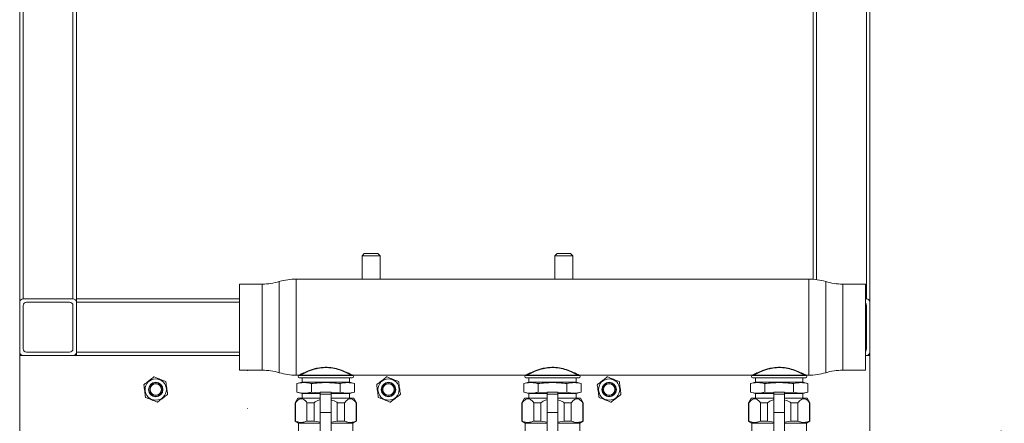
# Model space of a CAD drawing. Header units: millimetres. Extents: x -48 to 74789, y -18557 to 12350.
# Tile 72 of 79: x 67725 to 69896, y -12843 to -11953. Entities that reach past the tile are written whole.
import ezdxf
from ezdxf import colors
from ezdxf.entities.mleader import LeaderData, LeaderLine
from ezdxf.math import Vec2, Vec3

# ---------------------------------------------------------------- set-up
doc = ezdxf.new("R2010")
doc.units = ezdxf.units.MM
doc.layers.add('RR_IWK_opisy_piony', color=7, linetype='Continuous', lineweight=13)
doc.styles.add('Garamond', font='GARA.TTF')

# ---------------------------------------------------------------- blocks, each defined once
blk = doc.blocks.new('_None')

msp = doc.modelspace()

# ---------------------------------------------------------------- linework, layer by layer
at = {"color": 7, "linetype": 'Continuous', "lineweight": 0}
for p, q in [((67725, -14033.5), (67725, -11080.8)), ((67850, -12693.5), (67850, -11080.8)), ((69475, -12525.4), (69475, -11080.8)), ((69600, -14033.5), (69600, -11080.8)), ((68485, -12468.5), (68480, -12473.5)), ((68480, -12473.5), (68480, -12525)), ((68520, -12473.5), (68480, -12473.5)), ((68485, -12468.5), (68515, -12468.5)), ((68520, -12473.5), (68515, -12468.5)), ((68520, -12525), (68520, -12473.5)), ((68910, -12468.5), (68905, -12473.5)), ((68905, -12473.5), (68905, -12525)), ((68945, -12473.5), (68905, -12473.5)), ((68910, -12468.5), (68940, -12468.5)), ((68945, -12473.5), (68940, -12468.5)), ((68945, -12525), (68945, -12473.5)), ((69465, -12525), (68335, -12525)), ((68260, -12536), (68210, -12536)), ((68210, -12536), (68210, -12726)), ((69590, -12536), (69540, -12536)), ((69590, -12536), (69590, -12726)), ((67732.5, -12568.5), (67842.5, -12568.5)), ((67850, -12568.5), (68210, -12568.5)), ((69590, -12568.5), (69592.5, -12568.5)), ((67732.5, -12678.5), (67732.5, -12583.5)), ((67740, -12576), (67835, -12576)), ((67842.5, -12583.5), (67842.5, -12678.5)), ((69592.5, -12583.5), (69592.5, -12678.5)), ((68210, -12693.5), (67725, -12693.5)), ((67835, -12686), (67740, -12686)), ((69600, -12693.5), (69590, -12693.5)), ((68210, -12726), (68260, -12726)), ((68335, -12737), (69465, -12737)), ((68458.5, -12737.5), (68341.5, -12737.5)), ((68458.5, -12742.5), (68341.5, -12742.5)), ((68347.7, -12742.5), (68347.7, -12752.5)), ((68452.3, -12752.5), (68452.3, -12742.5)), ((68958.5, -12737.5), (68841.5, -12737.5)), ((68958.5, -12742.5), (68841.5, -12742.5)), ((68847.7, -12742.5), (68847.7, -12752.5)), ((68952.3, -12752.5), (68952.3, -12742.5)), ((69458.5, -12737.5), (69341.5, -12737.5)), ((69458.5, -12742.5), (69341.5, -12742.5)), ((69347.7, -12742.5), (69347.7, -12752.5)), ((69452.3, -12752.5), (69452.3, -12742.5)), ((69540, -12726), (69590, -12726)), ((68347.7, -12752.5), (68336.5, -12755.5)), ((68336.5, -12774.5), (68336.5, -12755.5)), ((68347.7, -12752.5), (68452.3, -12752.5)), ((68368.2, -12774.5), (68368.2, -12755.5)), ((68431.8, -12774.5), (68431.8, -12755.5)), ((68463.5, -12755.5), (68452.3, -12752.5)), ((68463.5, -12774.5), (68463.5, -12755.5)), ((68847.7, -12752.5), (68836.5, -12755.5)), ((68836.5, -12774.5), (68836.5, -12755.5)), ((68847.7, -12752.5), (68952.3, -12752.5)), ((68868.2, -12774.5), (68868.2, -12755.5)), ((68931.8, -12774.5), (68931.8, -12755.5)), ((68963.5, -12755.5), (68952.3, -12752.5)), ((68963.5, -12774.5), (68963.5, -12755.5)), ((69347.7, -12752.5), (69336.5, -12755.5)), ((69336.5, -12774.5), (69336.5, -12755.5)), ((69347.7, -12752.5), (69452.3, -12752.5)), ((69368.2, -12774.5), (69368.2, -12755.5)), ((69431.8, -12774.5), (69431.8, -12755.5)), ((69463.5, -12755.5), (69452.3, -12752.5)), ((69463.5, -12774.5), (69463.5, -12755.5)), ((68338.3, -12787.5), (68332.5, -12797.5)), ((68336.5, -12774.5), (68347.7, -12777.5)), ((68338.3, -12787.5), (68388, -12787.5)), ((68347.7, -12777.5), (68347.7, -12787.5)), ((68347.7, -12777.5), (68388, -12777.5)), ((68368.2, -12774.5), (68388, -12775.9)), ((68412, -12774), (68388, -12774)), ((68388, -12866.5), (68388, -12774)), ((68412, -12779), (68388, -12779)), ((68412, -12866.5), (68412, -12774)), ((68412, -12775.9), (68431.8, -12774.5)), ((68412, -12777.5), (68452.3, -12777.5)), ((68412, -12787.5), (68461.7, -12787.5)), ((68452.3, -12777.5), (68463.5, -12774.5)), ((68452.3, -12787.5), (68452.3, -12777.5)), ((68467.5, -12797.5), (68461.7, -12787.5)), ((68838.3, -12787.5), (68832.5, -12797.5)), ((68836.5, -12774.5), (68847.7, -12777.5)), ((68838.3, -12787.5), (68888, -12787.5)), ((68847.7, -12777.5), (68847.7, -12787.5)), ((68847.7, -12777.5), (68888, -12777.5)), ((68868.2, -12774.5), (68888, -12775.9)), ((68912, -12774), (68888, -12774)), ((68888, -12866.5), (68888, -12774)), ((68912, -12779), (68888, -12779)), ((68912, -12866.5), (68912, -12774)), ((68912, -12775.9), (68931.8, -12774.5)), ((68912, -12777.5), (68952.3, -12777.5)), ((68912, -12787.5), (68961.7, -12787.5)), ((68952.3, -12777.5), (68963.5, -12774.5)), ((68952.3, -12787.5), (68952.3, -12777.5)), ((68967.5, -12797.5), (68961.7, -12787.5)), ((69338.3, -12787.5), (69332.5, -12797.5)), ((69336.5, -12774.5), (69347.7, -12777.5)), ((69338.3, -12787.5), (69388, -12787.5)), ((69347.7, -12777.5), (69347.7, -12787.5)), ((69347.7, -12777.5), (69388, -12777.5)), ((69368.2, -12774.5), (69388, -12775.9)), ((69412, -12774), (69388, -12774)), ((69388, -12866.5), (69388, -12774)), ((69412, -12779), (69388, -12779)), ((69412, -12866.5), (69412, -12774)), ((69412, -12775.9), (69431.8, -12774.5)), ((69412, -12777.5), (69452.3, -12777.5)), ((69412, -12787.5), (69461.7, -12787.5)), ((69452.3, -12777.5), (69463.5, -12774.5)), ((69452.3, -12787.5), (69452.3, -12777.5)), ((69467.5, -12797.5), (69461.7, -12787.5)), ((68332.5, -12797.5), (68332.5, -12838.2)), ((68333.1, -12797.5), (68332.5, -12797.5)), ((68333.1, -12797.5), (68333.1, -12838.2)), ((68374.5, -12797.5), (68358.6, -12797.5)), ((68358.6, -12838.2), (68358.6, -12797.5)), ((68374.5, -12797.5), (68374.5, -12838.2)), ((68441.4, -12797.5), (68425.5, -12797.5)), ((68425.5, -12838.2), (68425.5, -12797.5)), ((68441.4, -12797.5), (68441.4, -12838.2)), ((68467.5, -12797.5), (68466.9, -12797.5)), ((68466.9, -12838.2), (68466.9, -12797.5)), ((68467.5, -12838.2), (68467.5, -12797.5)), ((68832.5, -12797.5), (68832.5, -12838.2)), ((68833.1, -12797.5), (68832.5, -12797.5)), ((68833.1, -12797.5), (68833.1, -12838.2)), ((68874.5, -12797.5), (68858.6, -12797.5)), ((68858.6, -12838.2), (68858.6, -12797.5)), ((68874.5, -12797.5), (68874.5, -12838.2)), ((68925.5, -12838.2), (68925.5, -12797.5)), ((68941.4, -12797.5), (68925.5, -12797.5)), ((68941.4, -12797.5), (68941.4, -12838.2)), ((68967.5, -12797.5), (68966.9, -12797.5)), ((68966.9, -12838.2), (68966.9, -12797.5)), ((68967.5, -12838.2), (68967.5, -12797.5)), ((69332.5, -12797.5), (69332.5, -12838.2)), ((69333.1, -12797.5), (69332.5, -12797.5)), ((69333.1, -12797.5), (69333.1, -12838.2)), ((69374.5, -12797.5), (69358.6, -12797.5)), ((69358.6, -12838.2), (69358.6, -12797.5)), ((69374.5, -12797.5), (69374.5, -12838.2)), ((69441.4, -12797.5), (69425.5, -12797.5)), ((69425.5, -12838.2), (69425.5, -12797.5)), ((69441.4, -12797.5), (69441.4, -12838.2)), ((69467.5, -12797.5), (69466.9, -12797.5)), ((69466.9, -12838.2), (69466.9, -12797.5)), ((69467.5, -12838.2), (69467.5, -12797.5)), ((68412, -12819), (68388, -12819)), ((68912, -12819), (68888, -12819)), ((69412, -12819), (69388, -12819)), ((68332.5, -12838.2), (68340, -12842.5)), ((68332.5, -12838.2), (68333.1, -12838.2)), ((68340, -12842.5), (68340, -12859.6)), ((68340, -12842.5), (68388, -12842.5)), ((68358.6, -12838.2), (68374.5, -12838.2)), ((68388, -12840.3), (68374.5, -12838.2)), ((68425.5, -12838.2), (68412, -12840.2)), ((68412, -12842.5), (68460, -12842.5)), ((68425.5, -12838.2), (68441.4, -12838.2)), ((68460, -12842.5), (68467.5, -12838.2)), ((68460, -12859.6), (68460, -12842.5)), ((68466.9, -12838.2), (68467.5, -12838.2)), ((68832.5, -12838.2), (68840, -12842.5)), ((68832.5, -12838.2), (68833.1, -12838.2)), ((68840, -12842.5), (68840, -12859.6)), ((68840, -12842.5), (68888, -12842.5)), ((68858.6, -12838.2), (68874.5, -12838.2)), ((68888, -12840.3), (68874.5, -12838.2)), ((68925.5, -12838.2), (68912, -12840.2)), ((68912, -12842.5), (68960, -12842.5)), ((68925.5, -12838.2), (68941.4, -12838.2)), ((68960, -12842.5), (68967.5, -12838.2)), ((68960, -12859.6), (68960, -12842.5)), ((68966.9, -12838.2), (68967.5, -12838.2)), ((69332.5, -12838.2), (69340, -12842.5)), ((69332.5, -12838.2), (69333.1, -12838.2)), ((69340, -12842.5), (69340, -12859.6)), ((69340, -12842.5), (69388, -12842.5)), ((69358.6, -12838.2), (69374.5, -12838.2)), ((69388, -12840.3), (69374.5, -12838.2)), ((69425.5, -12838.2), (69412, -12840.2)), ((69412, -12842.5), (69460, -12842.5)), ((69425.5, -12838.2), (69441.4, -12838.2)), ((69460, -12842.5), (69467.5, -12838.2)), ((69460, -12859.6), (69460, -12842.5)), ((69466.9, -12838.2), (69467.5, -12838.2))]:
    msp.add_line(p, q, dxfattribs=at)
at = {"color": 8, "linetype": 'Continuous', "lineweight": 0}
for p, q in [((67732.5, -12568.5), (67732.5, -11119.1)), ((67842.5, -12568.5), (67842.5, -11119.1)), ((69482.5, -12526.2), (69482.5, -11119.1)), ((69592.5, -12568.5), (69592.5, -11119.1)), ((68335, -12525), (68335, -12737)), ((69465, -12525), (69465, -12737)), ((68260, -12536), (68260, -12726)), ((68297.5, -12530.5), (68297.5, -12731.5)), ((69502.5, -12530.5), (69502.5, -12731.5)), ((69540, -12536), (69540, -12726)), ((67850, -12576), (68210, -12576)), ((67850, -12686), (68210, -12686))]:
    msp.add_line(p, q, dxfattribs=at)
at = {"color": 7, "linetype": 'Continuous', "lineweight": 0}
for centre, radius in [((68025, -12768.5), 23.5), ((68538.4, -12768.5), 23.5), ((69025, -12768.5), 23.5), ((68025, -12768.5), 16), ((68025, -12768.5), 15), ((68025, -12768.5), 12.5), ((68538.4, -12768.5), 16), ((68538.4, -12768.5), 15), ((68538.4, -12768.5), 12.5), ((69025, -12768.5), 16), ((69025, -12768.5), 15), ((69025, -12768.5), 12.5)]:
    msp.add_circle(centre, radius, dxfattribs=at)
for centre, radius, start, end in [((68335, -12655.6), 130.6, 90, 106.6878), ((69465, -12655.6), 130.6, 73.3122, 90), ((68260, -12405.4), 130.6, 270, 286.6878), ((69540, -12405.4), 130.6, 253.3122, 270), ((67732.5, -12576), 7.5, 90, 180), ((67842.5, -12576), 7.5, 0, 90), ((69592.5, -12576), 7.5, 0, 90), ((67740, -12583.5), 7.5, 90, 180), ((67835, -12583.5), 7.5, 0, 90), ((69585, -12583.5), 7.5, 0, 48.1897), ((67740, -12678.5), 7.5, 180, 270), ((67835, -12678.5), 7.5, 270, 0), ((69585, -12678.5), 7.5, 311.8103, 0), ((67732.5, -12686), 7.5, 180, 270), ((67842.5, -12686), 7.5, 270, 0), ((69592.5, -12686), 7.5, 270, 0), ((68227, -12727.2), 0.5, 0, 90), ((68260, -12856.6), 130.6, 73.3122, 90), ((68335, -12606.4), 130.6, 253.3122, 270), ((68341.5, -12740), 2.5, 90, 270), ((68341.5, -12737), 0.5, 270, 0), ((68342.8, -12737), 1.02, 1.604, 87.1252), ((68457.2, -12737), 1.02, 92.8748, 178.396), ((68458.5, -12737), 0.5, 180, 270), ((68458.5, -12740), 2.5, 270, 90), ((68841.5, -12740), 2.5, 90, 270), ((68841.5, -12737), 0.5, 270, 0), ((68842.8, -12737), 1.02, 1.604, 87.1252), ((68957.2, -12737), 1.02, 92.8748, 178.396), ((68958.5, -12737), 0.5, 180, 270), ((68958.5, -12740), 2.5, 270, 90), ((69341.5, -12740), 2.5, 90, 270), ((69341.5, -12737), 0.5, 270, 0), ((69342.8, -12737), 1.02, 1.604, 87.1252), ((69457.2, -12737), 1.02, 92.8748, 178.396), ((69458.5, -12737), 0.5, 180, 270), ((69458.5, -12740), 2.5, 270, 90), ((69465, -12606.4), 130.6, 270, 286.6878), ((69540, -12856.6), 130.6, 90, 106.6878), ((68227, -12810.2), 0.5, 270, 0)]:
    msp.add_arc(centre, radius, start, end, dxfattribs=at)
for points, knots in [([(68342.8, -12736), (68343.8, -12735.5), (68345.8, -12734.4), (68352.1, -12731.3), (68360.9, -12727.3), (68372, -12723.5), (68383.6, -12720.6), (68398.5, -12718.9), (68415.7, -12720.3), (68431.8, -12724.5), (68443.4, -12729.2), (68451.1, -12732.8), (68455, -12734.9), (68456.6, -12735.7), (68457.2, -12736)], [0, 0, 0, 0, 0.062291, 0.124625, 0.248662, 0.315992, 0.383269, 0.49106, 0.599025, 0.705339, 0.826583, 0.893997, 0.961361, 1, 1, 1, 1]), ([(68456.2, -12737), (68455.6, -12736.7), (68454.1, -12735.9), (68450.2, -12733.8), (68442.7, -12730.1), (68431.3, -12725.4), (68415.5, -12721.1), (68398.6, -12719.7), (68383.8, -12721.4), (68372.5, -12724.4), (68361.6, -12728.2), (68352.9, -12732.2), (68346.7, -12735.4), (68344.8, -12736.5), (68343.8, -12737)], [0, 0, 0, 0, 0.038797, 0.106374, 0.174002, 0.295347, 0.401426, 0.508893, 0.616216, 0.683403, 0.750649, 0.874916, 0.937479, 1, 1, 1, 1]), ([(68842.8, -12736), (68843.8, -12735.5), (68845.8, -12734.4), (68852.1, -12731.3), (68860.9, -12727.3), (68872, -12723.5), (68883.6, -12720.6), (68898.5, -12718.9), (68915.7, -12720.3), (68931.8, -12724.5), (68943.4, -12729.2), (68951.1, -12732.8), (68955, -12734.9), (68956.6, -12735.7), (68957.2, -12736)], [0, 0, 0, 0, 0.062291, 0.124625, 0.248662, 0.315992, 0.383269, 0.49106, 0.599025, 0.705339, 0.826583, 0.893997, 0.961361, 1, 1, 1, 1]), ([(68956.2, -12737), (68955.6, -12736.7), (68954.1, -12735.9), (68950.2, -12733.8), (68942.7, -12730.1), (68931.3, -12725.4), (68915.5, -12721.1), (68898.6, -12719.7), (68883.8, -12721.4), (68872.5, -12724.4), (68861.6, -12728.2), (68852.9, -12732.2), (68846.7, -12735.4), (68844.8, -12736.5), (68843.8, -12737)], [0, 0, 0, 0, 0.038797, 0.106374, 0.174002, 0.295347, 0.401426, 0.508893, 0.616216, 0.683403, 0.750649, 0.874916, 0.937479, 1, 1, 1, 1]), ([(69342.8, -12736), (69343.8, -12735.5), (69345.8, -12734.4), (69352.1, -12731.3), (69360.9, -12727.3), (69372, -12723.5), (69383.6, -12720.6), (69398.5, -12718.9), (69415.7, -12720.3), (69431.8, -12724.5), (69443.4, -12729.2), (69451.1, -12732.8), (69455, -12734.9), (69456.6, -12735.7), (69457.2, -12736)], [0, 0, 0, 0, 0.062291, 0.124625, 0.248662, 0.315992, 0.383269, 0.49106, 0.599025, 0.705339, 0.826583, 0.893997, 0.961361, 1, 1, 1, 1]), ([(69456.2, -12737), (69455.6, -12736.7), (69454.1, -12735.9), (69450.2, -12733.8), (69442.7, -12730.1), (69431.3, -12725.4), (69415.5, -12721.1), (69398.6, -12719.7), (69383.8, -12721.4), (69372.5, -12724.4), (69361.6, -12728.2), (69352.9, -12732.2), (69346.7, -12735.4), (69344.8, -12736.5), (69343.8, -12737)], [0, 0, 0, 0, 0.038797, 0.106374, 0.174002, 0.295347, 0.401426, 0.508893, 0.616216, 0.683403, 0.750649, 0.874916, 0.937479, 1, 1, 1, 1]), ([(67999.3, -12757.3), (68000.2, -12756.7), (68007.3, -12751.2), (68014.5, -12745.6), (68020.8, -12740.8)], [0, 0, 0, 0, 0.126443, 1, 1, 1, 1]), ([(68021.8, -12740.7), (68021.7, -12740.6), (68021.5, -12740.6), (68021.2, -12740.6), (68020.9, -12740.7), (68020.8, -12740.8), (68020.8, -12740.8)], [0, 0, 0, 0, 0.312483, 0.626203, 0.93738, 1, 1, 1, 1]), ([(68021.8, -12740.7), (68025.9, -12742.4), (68034.3, -12745.8), (68042.7, -12749.3), (68046.9, -12751)], [0, 0, 0, 0, 0.495528, 1, 1, 1, 1]), ([(68342, -12737), (68342, -12737), (68341.8, -12737), (68341.6, -12736.9), (68341.9, -12736.5), (68342.6, -12736.1), (68342.8, -12736)], [0, 0, 0, 0, 0.0099814, 0.3296193, 0.7870327, 1, 1, 1, 1]), ([(68457.2, -12736), (68457.4, -12736.1), (68458.1, -12736.5), (68458.4, -12736.9), (68458.2, -12737), (68458, -12737), (68458, -12737)], [0, 0, 0, 0, 0.212967, 0.670381, 0.990019, 1, 1, 1, 1]), ([(68512.7, -12757.3), (68513.6, -12756.7), (68520.8, -12751.2), (68528, -12745.6), (68534.2, -12740.8)], [0, 0, 0, 0, 0.126443, 1, 1, 1, 1]), ([(68535.2, -12740.7), (68535.1, -12740.6), (68534.9, -12740.6), (68534.6, -12740.6), (68534.4, -12740.7), (68534.3, -12740.8), (68534.2, -12740.8)], [0, 0, 0, 0, 0.312483, 0.626203, 0.93738, 1, 1, 1, 1]), ([(68535.2, -12740.7), (68539.4, -12742.4), (68547.7, -12745.8), (68556.1, -12749.3), (68560.3, -12751)], [0, 0, 0, 0, 0.495528, 1, 1, 1, 1]), ([(68842, -12737), (68842, -12737), (68841.8, -12737), (68841.6, -12736.9), (68841.9, -12736.5), (68842.6, -12736.1), (68842.8, -12736)], [0, 0, 0, 0, 0.0099814, 0.3296193, 0.7870327, 1, 1, 1, 1]), ([(68957.2, -12736), (68957.4, -12736.1), (68958.1, -12736.5), (68958.4, -12736.9), (68958.2, -12737), (68958, -12737), (68958, -12737)], [0, 0, 0, 0, 0.212967, 0.670381, 0.990019, 1, 1, 1, 1]), ([(68999.3, -12757.3), (69000.2, -12756.7), (69007.3, -12751.2), (69014.5, -12745.6), (69020.8, -12740.8)], [0, 0, 0, 0, 0.126443, 1, 1, 1, 1]), ([(69021.8, -12740.7), (69021.7, -12740.6), (69021.5, -12740.6), (69021.2, -12740.6), (69020.9, -12740.7), (69020.8, -12740.8), (69020.8, -12740.8)], [0, 0, 0, 0, 0.312483, 0.626203, 0.93738, 1, 1, 1, 1]), ([(69021.8, -12740.7), (69025.9, -12742.4), (69034.3, -12745.8), (69042.7, -12749.3), (69046.9, -12751)], [0, 0, 0, 0, 0.495528, 1, 1, 1, 1]), ([(69342, -12737), (69342, -12737), (69341.8, -12737), (69341.6, -12736.9), (69341.9, -12736.5), (69342.6, -12736.1), (69342.8, -12736)], [0, 0, 0, 0, 0.009981, 0.329619, 0.787033, 1, 1, 1, 1]), ([(69457.2, -12736), (69457.4, -12736.1), (69458.1, -12736.5), (69458.4, -12736.9), (69458.2, -12737), (69458, -12737), (69458, -12737)], [0, 0, 0, 0, 0.212967, 0.670381, 0.990019, 1, 1, 1, 1]), ([(67999.3, -12757.3), (67999.2, -12757.4), (67999.1, -12757.6), (67998.9, -12757.9), (67998.9, -12758.1), (67998.9, -12758.2), (67998.9, -12758.3)], [0, 0, 0, 0, 0.312628, 0.626346, 0.937524, 1, 1, 1, 1]), ([(68002.5, -12785.2), (68001.9, -12780.7), (68000.7, -12771.8), (67999.5, -12762.8), (67998.9, -12758.3)], [0, 0, 0, 0, 0.495528, 1, 1, 1, 1]), ([(68047.5, -12751.8), (68047.5, -12751.7), (68047.4, -12751.5), (68047.2, -12751.2), (68047, -12751.1), (68046.9, -12751), (68046.9, -12751)], [0, 0, 0, 0, 0.312482, 0.626202, 0.9373793, 1, 1, 1, 1]), ([(68047.5, -12751.8), (68048.1, -12756.2), (68049.3, -12765.2), (68050.5, -12774.2), (68051.1, -12778.7)], [0, 0, 0, 0, 0.495528, 1, 1, 1, 1]), ([(68368.2, -12755.5), (68366.9, -12755.2), (68361, -12753.7), (68350.4, -12752.5), (68341.1, -12754.5), (68336.5, -12755.5)], [0, 0, 0, 0, 0.126471, 0.559821, 1, 1, 1, 1]), ([(68431.8, -12755.5), (68421.3, -12754.4), (68400.1, -12752.1), (68378.9, -12754.4), (68368.2, -12755.5)], [0, 0, 0, 0, 0.4952157, 1, 1, 1, 1]), ([(68463.5, -12755.5), (68458.3, -12754.4), (68447.7, -12752.1), (68437.1, -12754.4), (68431.8, -12755.5)], [0, 0, 0, 0, 0.495216, 1, 1, 1, 1]), ([(68512.7, -12757.3), (68512.7, -12757.4), (68512.5, -12757.6), (68512.4, -12757.9), (68512.3, -12758.1), (68512.3, -12758.2), (68512.4, -12758.3)], [0, 0, 0, 0, 0.312628, 0.626346, 0.937524, 1, 1, 1, 1]), ([(68515.9, -12785.2), (68515.3, -12780.7), (68514.1, -12771.8), (68513, -12762.8), (68512.4, -12758.3)], [0, 0, 0, 0, 0.495528, 1, 1, 1, 1]), ([(68560.9, -12751.8), (68560.9, -12751.7), (68560.8, -12751.5), (68560.6, -12751.2), (68560.5, -12751.1), (68560.3, -12751), (68560.3, -12751)], [0, 0, 0, 0, 0.312482, 0.626202, 0.937379, 1, 1, 1, 1]), ([(68560.9, -12751.8), (68561.5, -12756.2), (68562.7, -12765.2), (68563.9, -12774.2), (68564.5, -12778.7)], [0, 0, 0, 0, 0.495528, 1, 1, 1, 1]), ([(68868.2, -12755.5), (68866.9, -12755.2), (68861, -12753.7), (68850.4, -12752.5), (68841.1, -12754.5), (68836.5, -12755.5)], [0, 0, 0, 0, 0.126471, 0.559821, 1, 1, 1, 1]), ([(68931.8, -12755.5), (68921.3, -12754.4), (68900.1, -12752.1), (68878.9, -12754.4), (68868.2, -12755.5)], [0, 0, 0, 0, 0.495216, 1, 1, 1, 1]), ([(68963.5, -12755.5), (68958.3, -12754.4), (68947.7, -12752.1), (68937.1, -12754.4), (68931.8, -12755.5)], [0, 0, 0, 0, 0.495216, 1, 1, 1, 1]), ([(68999.3, -12757.3), (68999.2, -12757.4), (68999.1, -12757.6), (68998.9, -12757.9), (68998.9, -12758.1), (68998.9, -12758.2), (68998.9, -12758.3)], [0, 0, 0, 0, 0.312628, 0.626346, 0.937524, 1, 1, 1, 1]), ([(69002.5, -12785.2), (69001.9, -12780.7), (69000.7, -12771.8), (68999.5, -12762.8), (68998.9, -12758.3)], [0, 0, 0, 0, 0.495528, 1, 1, 1, 1]), ([(69047.5, -12751.8), (69047.5, -12751.7), (69047.4, -12751.5), (69047.2, -12751.2), (69047, -12751.1), (69046.9, -12751), (69046.9, -12751)], [0, 0, 0, 0, 0.312482, 0.626202, 0.937379, 1, 1, 1, 1]), ([(69047.5, -12751.8), (69048.1, -12756.2), (69049.3, -12765.2), (69050.5, -12774.2), (69051.1, -12778.7)], [0, 0, 0, 0, 0.495528, 1, 1, 1, 1]), ([(69368.2, -12755.5), (69366.9, -12755.2), (69361, -12753.7), (69350.4, -12752.5), (69341.1, -12754.5), (69336.5, -12755.5)], [0, 0, 0, 0, 0.126471, 0.559821, 1, 1, 1, 1]), ([(69431.8, -12755.5), (69421.3, -12754.4), (69400.1, -12752.1), (69378.9, -12754.4), (69368.2, -12755.5)], [0, 0, 0, 0, 0.495216, 1, 1, 1, 1]), ([(69463.5, -12755.5), (69458.3, -12754.4), (69447.7, -12752.1), (69437.1, -12754.4), (69431.8, -12755.5)], [0, 0, 0, 0, 0.495216, 1, 1, 1, 1]), ([(68002.5, -12785.2), (68002.5, -12785.3), (68002.6, -12785.5), (68002.8, -12785.8), (68003, -12785.9), (68003.1, -12786), (68003.1, -12786)], [0, 0, 0, 0, 0.312482, 0.626202, 0.937379, 1, 1, 1, 1]), ([(68028.2, -12796.3), (68024.1, -12794.6), (68015.7, -12791.2), (68007.3, -12787.7), (68003.1, -12786)], [0, 0, 0, 0, 0.4955279, 1, 1, 1, 1]), ([(68050.7, -12779.6), (68044.4, -12784.5), (68037.2, -12790), (68030.1, -12795.5), (68029.2, -12796.2)], [0, 0, 0, 0, 0.873557, 1, 1, 1, 1]), ([(68050.7, -12779.6), (68050.8, -12779.6), (68050.9, -12779.4), (68051.1, -12779.1), (68051.1, -12778.9), (68051.1, -12778.7), (68051.1, -12778.7)], [0, 0, 0, 0, 0.312628, 0.626346, 0.937524, 1, 1, 1, 1]), ([(68333.1, -12797.5), (68335.6, -12794.7), (68339.9, -12789.8), (68347, -12788.2), (68353.2, -12791.1), (68356.8, -12795.4), (68358.6, -12797.5)], [0, 0, 0, 0, 0.307401, 0.5392, 0.770994, 1, 1, 1, 1]), ([(68336.5, -12774.5), (68341.1, -12775.5), (68350.3, -12777.5), (68360.9, -12776.3), (68366.9, -12774.8), (68368.2, -12774.5)], [0, 0, 0, 0, 0.433559, 0.873529, 1, 1, 1, 1]), ([(68431.8, -12774.5), (68437, -12775.6), (68447.6, -12777.9), (68458.2, -12775.6), (68463.5, -12774.5)], [0, 0, 0, 0, 0.4952157, 1, 1, 1, 1]), ([(68441.4, -12797.5), (68443.8, -12794.7), (68448.1, -12789.8), (68455.2, -12788.2), (68461.5, -12791.1), (68465.1, -12795.4), (68466.9, -12797.5)], [0, 0, 0, 0, 0.307401, 0.5392, 0.770994, 1, 1, 1, 1]), ([(68515.9, -12785.2), (68516, -12785.3), (68516, -12785.5), (68516.2, -12785.8), (68516.4, -12785.9), (68516.5, -12786), (68516.5, -12786)], [0, 0, 0, 0, 0.312482, 0.626202, 0.9373793, 1, 1, 1, 1]), ([(68541.6, -12796.3), (68537.5, -12794.6), (68529.1, -12791.2), (68520.8, -12787.7), (68516.5, -12786)], [0, 0, 0, 0, 0.4955279, 1, 1, 1, 1]), ([(68564.1, -12779.6), (68557.8, -12784.5), (68550.6, -12790), (68543.5, -12795.5), (68542.6, -12796.2)], [0, 0, 0, 0, 0.873557, 1, 1, 1, 1]), ([(68564.1, -12779.6), (68564.2, -12779.6), (68564.4, -12779.4), (68564.5, -12779.1), (68564.5, -12778.9), (68564.5, -12778.7), (68564.5, -12778.7)], [0, 0, 0, 0, 0.312628, 0.626346, 0.937524, 1, 1, 1, 1]), ([(68833.1, -12797.5), (68835.6, -12794.7), (68839.9, -12789.8), (68847, -12788.2), (68853.2, -12791.1), (68856.8, -12795.4), (68858.6, -12797.5)], [0, 0, 0, 0, 0.307401, 0.5392, 0.770994, 1, 1, 1, 1]), ([(68836.5, -12774.5), (68841.1, -12775.5), (68850.3, -12777.5), (68860.9, -12776.3), (68866.9, -12774.8), (68868.2, -12774.5)], [0, 0, 0, 0, 0.433559, 0.873529, 1, 1, 1, 1]), ([(68931.8, -12774.5), (68937, -12775.6), (68947.6, -12777.9), (68958.2, -12775.6), (68963.5, -12774.5)], [0, 0, 0, 0, 0.4952157, 1, 1, 1, 1]), ([(68941.4, -12797.5), (68943.8, -12794.7), (68948.1, -12789.8), (68955.2, -12788.2), (68961.5, -12791.1), (68965.1, -12795.4), (68966.9, -12797.5)], [0, 0, 0, 0, 0.307401, 0.5392, 0.770994, 1, 1, 1, 1]), ([(69002.5, -12785.2), (69002.5, -12785.3), (69002.6, -12785.5), (69002.8, -12785.8), (69003, -12785.9), (69003.1, -12786), (69003.1, -12786)], [0, 0, 0, 0, 0.312482, 0.626202, 0.9373793, 1, 1, 1, 1]), ([(69028.2, -12796.3), (69024.1, -12794.6), (69015.7, -12791.2), (69007.3, -12787.7), (69003.1, -12786)], [0, 0, 0, 0, 0.4955279, 1, 1, 1, 1]), ([(69050.7, -12779.6), (69044.4, -12784.5), (69037.2, -12790), (69030.1, -12795.5), (69029.2, -12796.2)], [0, 0, 0, 0, 0.873557, 1, 1, 1, 1]), ([(69050.7, -12779.6), (69050.8, -12779.6), (69050.9, -12779.4), (69051.1, -12779.1), (69051.1, -12778.9), (69051.1, -12778.7), (69051.1, -12778.7)], [0, 0, 0, 0, 0.312628, 0.626346, 0.937524, 1, 1, 1, 1]), ([(69333.1, -12797.5), (69335.6, -12794.7), (69339.9, -12789.8), (69347, -12788.2), (69353.2, -12791.1), (69356.8, -12795.4), (69358.6, -12797.5)], [0, 0, 0, 0, 0.307401, 0.5392, 0.770994, 1, 1, 1, 1]), ([(69336.5, -12774.5), (69341.1, -12775.5), (69350.3, -12777.5), (69360.9, -12776.3), (69366.9, -12774.8), (69368.2, -12774.5)], [0, 0, 0, 0, 0.433559, 0.873529, 1, 1, 1, 1]), ([(69431.8, -12774.5), (69437, -12775.6), (69447.6, -12777.9), (69458.2, -12775.6), (69463.5, -12774.5)], [0, 0, 0, 0, 0.4952157, 1, 1, 1, 1]), ([(69441.4, -12797.5), (69443.8, -12794.7), (69448.1, -12789.8), (69455.2, -12788.2), (69461.5, -12791.1), (69465.1, -12795.4), (69466.9, -12797.5)], [0, 0, 0, 0, 0.307401, 0.5392, 0.770994, 1, 1, 1, 1]), ([(68028.2, -12796.3), (68028.3, -12796.3), (68028.5, -12796.4), (68028.8, -12796.4), (68029.1, -12796.3), (68029.2, -12796.2), (68029.2, -12796.2)], [0, 0, 0, 0, 0.3124827, 0.6262027, 0.9373801, 1, 1, 1, 1]), ([(68374.5, -12797.5), (68377.8, -12795.3), (68382.1, -12792.5), (68387, -12791.4), (68388, -12791.2)], [0, 0, 0, 0, 0.786595, 1, 1, 1, 1]), ([(68412, -12791.2), (68416.2, -12792.7), (68420.9, -12794.5), (68425.1, -12797.2), (68425.5, -12797.5)], [0, 0, 0, 0, 0.896416, 1, 1, 1, 1]), ([(68541.6, -12796.3), (68541.7, -12796.3), (68541.9, -12796.4), (68542.3, -12796.4), (68542.5, -12796.3), (68542.6, -12796.2), (68542.6, -12796.2)], [0, 0, 0, 0, 0.312483, 0.626203, 0.93738, 1, 1, 1, 1]), ([(68874.5, -12797.5), (68877.8, -12795.3), (68882.1, -12792.5), (68887, -12791.4), (68888, -12791.2)], [0, 0, 0, 0, 0.786595, 1, 1, 1, 1]), ([(68912, -12791.2), (68916.2, -12792.7), (68920.9, -12794.5), (68925.1, -12797.2), (68925.5, -12797.5)], [0, 0, 0, 0, 0.896416, 1, 1, 1, 1]), ([(69028.2, -12796.3), (69028.3, -12796.3), (69028.5, -12796.4), (69028.8, -12796.4), (69029.1, -12796.3), (69029.2, -12796.2), (69029.2, -12796.2)], [0, 0, 0, 0, 0.312483, 0.626203, 0.93738, 1, 1, 1, 1]), ([(69374.5, -12797.5), (69377.8, -12795.3), (69382.1, -12792.5), (69387, -12791.4), (69388, -12791.2)], [0, 0, 0, 0, 0.786595, 1, 1, 1, 1]), ([(69412, -12791.2), (69416.2, -12792.7), (69420.9, -12794.5), (69425.1, -12797.2), (69425.5, -12797.5)], [0, 0, 0, 0, 0.896416, 1, 1, 1, 1]), ([(68358.6, -12838.2), (68355.6, -12839.2), (68349.6, -12841.4), (68341, -12841.1), (68335.5, -12839.1), (68333.1, -12838.2)], [0, 0, 0, 0, 0.352902, 0.714517, 1, 1, 1, 1]), ([(68466.9, -12838.2), (68463.9, -12839.2), (68457.9, -12841.4), (68449.2, -12841.1), (68443.8, -12839.1), (68441.4, -12838.2)], [0, 0, 0, 0, 0.352902, 0.714517, 1, 1, 1, 1]), ([(68858.6, -12838.2), (68855.6, -12839.2), (68849.6, -12841.4), (68841, -12841.1), (68835.5, -12839.1), (68833.1, -12838.2)], [0, 0, 0, 0, 0.352902, 0.714517, 1, 1, 1, 1]), ([(68966.9, -12838.2), (68963.9, -12839.2), (68957.9, -12841.4), (68949.2, -12841.1), (68943.8, -12839.1), (68941.4, -12838.2)], [0, 0, 0, 0, 0.352902, 0.714517, 1, 1, 1, 1]), ([(69358.6, -12838.2), (69355.6, -12839.2), (69349.6, -12841.4), (69341, -12841.1), (69335.5, -12839.1), (69333.1, -12838.2)], [0, 0, 0, 0, 0.352902, 0.714517, 1, 1, 1, 1]), ([(69466.9, -12838.2), (69463.9, -12839.2), (69457.9, -12841.4), (69449.2, -12841.1), (69443.8, -12839.1), (69441.4, -12838.2)], [0, 0, 0, 0, 0.352902, 0.714517, 1, 1, 1, 1])]:
    msp.add_open_spline(points, degree=3, knots=knots, dxfattribs=at)

# ---------------------------------------------------------------- next in the draw order: leaders
at = {"layer": 'RR_IWK_opisy_piony', "lineweight": 0}
ml = msp.add_multileader_mtext('Standard', dxfattribs=at)
ml.set_content('Zestawy ciepłomierzowe\\P- zawór kulowy DN15/DN20\\P- filtr siatkowy DN15/DN20\\P- ciepłomierz {\\A1;q{\\H0.7x;nom}=0,6 m{\\H0.7x;\\S3^ ;}/h DN15}\\P- zawór kulowy DN15/DN20\\P', color=256, style='Garamond')
ml.set_leader_properties()
ml.set_arrow_properties(name='NONE')
ml.build(insert=Vec2(0, 0))
ml.multileader.update_dxf_attribs({"text_left_attachment_type": 2, "text_right_attachment_type": 2, "dogleg_length": 0, "arrow_head_size": 0.18})
ctx = ml.context
ctx.base_point, ctx.char_height, ctx.arrow_head_size, ctx.landing_gap_size, ctx.plane_origin = Vec3(69890.1, -12859.8), 200, 0.18, 25, Vec3(94310, 85837.6)
ctx.left_attachment, ctx.right_attachment = 2, 2
notes = []
notes.append((ctx, [(1, (1, 1, 0), (69890.1, -12859.8), (1, 0), 0, [(0, [(69366.1, -13746), (68897.5, -13690.7), (68464.8, -13592.4)], 0, [])])]))
ctx.mtext.insert = Vec3(69915.1, -12030.6)
ctx.mtext.has_bg_fill, ctx.mtext.bg_color, ctx.mtext.bg_scale_factor, ctx.mtext.bg_transparency, ctx.mtext.use_window_bg_color = 1, -1027028792, 1, 0, 1
for ctx, leaders in notes:
    for number, flags, end, landing, length, lines in leaders:
        leader = LeaderData()
        leader.index, (leader.has_last_leader_line, leader.has_dogleg_vector, leader.attachment_direction) = number, flags
        leader.last_leader_point, leader.dogleg_vector, leader.dogleg_length = Vec3(end), Vec3(landing), length
        for number, points, colour, breaks in lines:
            line = LeaderLine()
            line.index, line.vertices, line.color, line.breaks = number, Vec3.list(points), colors.encode_raw_color(colour), breaks
            leader.lines.append(line)
        ctx.leaders.append(leader)

doc.saveas('drawing.dxf')
